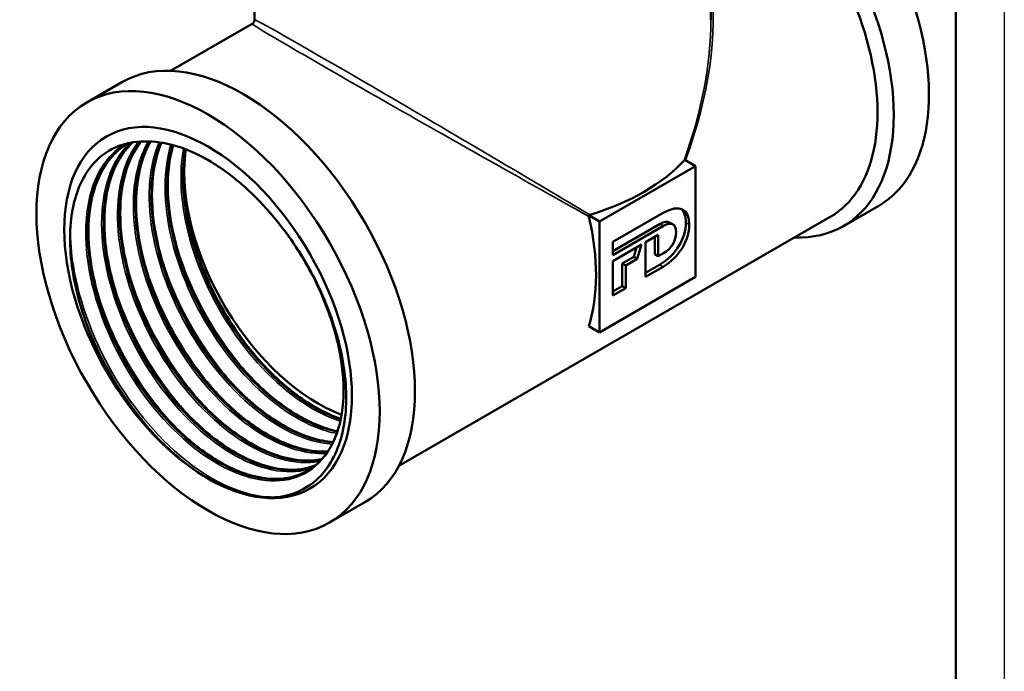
# Model space of a CAD drawing. Header units: millimetres. Extents: x -72 to 688, y -69 to 356.
# Tile 3 of 6: x 109 to 210, y 62 to 130. Entities that reach past the tile are written whole.
import ezdxf

# ---------------------------------------------------------------- set-up
doc = ezdxf.new("R2010")
doc.units = ezdxf.units.MM
for name, color, linetype, lineweight in [('Видимые тонкие (ГОСТ)', 7, 'Continuous', 35), ('Видимый контур (ГОСТ)', 7, 'Continuous', 50), ('Кромка (ГОСТ)', 7, 'Continuous', 50)]:
    doc.layers.add(name, color=color, linetype=linetype, lineweight=lineweight)

# ---------------------------------------------------------------- blocks, each defined once
blk = doc.blocks.new('Рамки ГОСТ_ граница 297x210')
at = {"layer": 'Кромка (ГОСТ)', "lineweight": 25}
blk.add_line((210, 297), (210, 0), dxfattribs=at)
at = {"layer": 'Кромка (ГОСТ)'}
blk.add_line((205, 5), (205, 292), dxfattribs=at)

msp = doc.modelspace()

# ---------------------------------------------------------------- linework, layer by layer
at = {"layer": 'Видимые тонкие (ГОСТ)'}
for p, q in [((177.5533, 108.4041), (177.1997, 108.6082)), ((174.8979, 108.2747), (174.5444, 108.4788)), ((174.8504, 104.0658), (174.4968, 104.2699))]:
    msp.add_line(p, q, dxfattribs=at)
for major_axis, ratio, start_param, end_param in [((17.056, 28.9358), 0.57124158, 5.01672242, 5.65906751), ((23.751, -13.4224), 0.00911477, 3.13621772, 5.19644341), ((-23.4997, 13.8578), 0.00911477, 4.22833455, 6.28856024), ((16.5312, 29.2388), 0.57124158, 5.00320446, 5.49263382)]:
    msp.add_ellipse((156.2806, 115.6681), major_axis=major_axis, ratio=ratio, start_param=start_param, end_param=end_param, dxfattribs=at)
for points, knots in [([(134.8381, 109.0792), (137.4062, 105.9858), (139.4916, 102.2231), (140.7076, 98.5144), (141.9234, 94.806), (142.2636, 91.1716), (141.6738, 88.3097), (141.0619, 85.3399), (139.4502, 83.2216), (137.1798, 82.3941), (134.9449, 81.5796), (132.0859, 82.0196), (129.181, 83.6335), (126.3157, 85.2253), (123.4223, 87.9493), (121.0705, 91.2853), (118.7195, 94.6203), (116.9231, 98.5487), (116.0389, 102.3179), (115.1549, 106.086), (115.1878, 109.6746), (116.1419, 112.3971), (116.8085, 114.2993), (117.9224, 115.7715), (119.364, 116.6946)], [0.52335683, 0.52335683, 0.52335683, 0.52335683, 1.15918324, 1.15918324, 1.15918324, 1.79495621, 1.79495621, 1.79495621, 2.45467401, 2.45467401, 2.45467401, 3.10408371, 3.10408371, 3.10408371, 3.74462342, 3.74462342, 3.74462342, 4.38495748, 4.38495748, 4.38495748, 5.02508933, 5.02508933, 5.02508933, 5.47233608, 5.47233608, 5.47233608, 5.47233608]), ([(138.6122, 83.2705), (138.2469, 83.1497), (137.866, 83.0607), (137.4711, 83.0048), (135.0613, 82.6637), (132.1452, 83.5587), (129.294, 85.5238), (126.4436, 87.4885), (123.674, 90.5122), (121.5279, 94.02), (119.3825, 97.5269), (117.8723, 101.4987), (117.298, 105.1787), (116.7239, 108.8578), (117.0886, 112.2254), (118.3329, 114.6412), (118.7748, 115.4994), (119.3269, 116.2358), (119.9715, 116.8382)], [8.75714213, 8.75714213, 8.75714213, 8.75714213, 8.86182592, 8.86182592, 8.86182592, 9.50063801, 9.50063801, 9.50063801, 10.13927509, 10.13927509, 10.13927509, 10.77774054, 10.77774054, 10.77774054, 11.41603769, 11.41603769, 11.41603769, 11.64276835, 11.64276835, 11.64276835, 11.64276835]), ([(139.5059, 84.0205), (139.0155, 83.9197), (138.5021, 83.8708), (137.9697, 83.876), (135.4266, 83.901), (132.4613, 85.1608), (129.6517, 87.4204), (126.8426, 89.6796), (124.2047, 92.9261), (122.253, 96.5451), (120.3018, 100.1634), (119.0473, 104.1346), (118.74, 107.7056), (118.4327, 111.2758), (119.0741, 114.4269), (120.5522, 116.5628), (120.6465, 116.6989), (120.7441, 116.8309), (120.8449, 116.9587)], [15.10905055, 15.10905055, 15.10905055, 15.10905055, 15.24247272, 15.24247272, 15.24247272, 15.87968478, 15.87968478, 15.87968478, 16.51675502, 16.51675502, 16.51675502, 17.15368669, 17.15368669, 17.15368669, 17.79048308, 17.79048308, 17.79048308, 17.831081, 17.831081, 17.831081, 17.831081]), ([(140.195, 84.8391), (139.679, 84.8035), (139.143, 84.8199), (138.5911, 84.8901), (135.9541, 85.2255), (132.9688, 86.7857), (130.2147, 89.2794), (127.4612, 91.7727), (124.9538, 95.186), (123.1811, 98.8749), (121.3395, 102.7069), (120.3037, 106.8147), (120.2975, 110.3639), (120.293, 112.9547), (120.8363, 115.2373), (121.8527, 116.9755)], [21.47550179, 21.47550179, 21.47550179, 21.47550179, 21.60860215, 21.60860215, 21.60860215, 22.24454231, 22.24454231, 22.24454231, 22.88037305, 22.88037305, 22.88037305, 23.54088938, 23.54088938, 23.54088938, 24.02305007, 24.02305007, 24.02305007, 24.02305007]), ([(140.7723, 85.7854), (140.0842, 85.8284), (139.3692, 85.9554), (138.6364, 86.168), (135.8767, 86.9686), (132.8803, 88.9788), (130.2324, 91.8192), (127.5859, 94.6582), (125.3022, 98.3114), (123.8296, 102.0848), (122.3578, 105.8565), (121.7044, 109.728), (122.0053, 112.9644), (122.1401, 114.415), (122.4664, 115.7346), (122.9634, 116.879)], [27.8472584, 27.8472584, 27.8472584, 27.8472584, 28.01665963, 28.01665963, 28.01665963, 28.65463967, 28.65463967, 28.65463967, 29.29230597, 29.29230597, 29.29230597, 29.92967176, 29.92967176, 29.92967176, 30.21534766, 30.21534766, 30.21534766, 30.21534766]), ([(141.2466, 86.8799), (140.5444, 87.0131), (139.8215, 87.2268), (139.0873, 87.5212), (136.2642, 88.6534), (133.2883, 90.9734), (130.744, 94.0401), (128.2028, 97.1032), (126.1063, 100.8946), (124.8687, 104.6911), (123.6324, 108.4834), (123.2601, 112.2602), (123.8338, 115.3026), (123.9218, 115.769), (124.0319, 116.2177), (124.1631, 116.6472)], [34.22367987, 34.22367987, 34.22367987, 34.22367987, 34.39007627, 34.39007627, 34.39007627, 35.02986114, 35.02986114, 35.02986114, 35.66889509, 35.66889509, 35.66889509, 36.30723223, 36.30723223, 36.30723223, 36.40508207, 36.40508207, 36.40508207, 36.40508207]), ([(141.614, 88.148), (140.8686, 88.3832), (140.1076, 88.7022), (139.3417, 89.1039), (136.498, 90.5952), (133.601, 93.2178), (131.2148, 96.4768), (128.7751, 99.8089), (126.8842, 103.7885), (125.9299, 107.6294), (125.1587, 110.7336), (125.0022, 113.7332), (125.4699, 116.2434)], [40.60531301, 40.60531301, 40.60531301, 40.60531301, 40.7767779, 40.7767779, 40.7767779, 41.41338006, 41.41338006, 41.41338006, 42.06425888, 42.06425888, 42.06425888, 42.59029916, 42.59029916, 42.59029916, 42.59029916]), ([(135.3935, 80.3526), (132.796, 80.1374), (129.7097, 81.1944), (126.7127, 83.3346), (123.7159, 85.4747), (120.8235, 88.6875), (118.5778, 92.3873), (116.3323, 96.0869), (114.7448, 100.2552), (114.1174, 104.1311), (113.9031, 105.4548), (113.8015, 106.742), (113.8103, 107.9669)], [2.61565206, 2.61565206, 2.61565206, 2.61565206, 3.2398865, 3.2398865, 3.2398865, 3.86406942, 3.86406942, 3.86406942, 4.48820159, 4.48820159, 4.48820159, 4.70136689, 4.70136689, 4.70136689, 4.70136689]), ([(132.9687, 92.0838), (131.3621, 93.7401), (129.8601, 95.666), (128.5636, 97.7567), (126.8548, 100.5123), (125.5093, 103.5426), (124.6578, 106.5268)], [41.191575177, 41.191575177, 41.191575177, 41.191575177, 41.546682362, 41.546682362, 41.546682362, 42.014739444, 42.014739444, 42.014739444, 42.014739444]), ([(131.3339, 91.1393), (129.7991, 92.7214), (128.3598, 94.5499), (127.1043, 96.5335), (125.3133, 99.3633), (123.9033, 102.4978), (123.0229, 105.5832)], [34.90838987, 34.90838987, 34.90838987, 34.90838987, 35.247616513, 35.247616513, 35.247616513, 35.731554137, 35.731554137, 35.731554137, 35.731554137]), ([(129.6996, 90.1954), (128.0424, 91.9046), (126.4966, 93.9014), (125.1724, 96.0683), (123.521, 98.7704), (122.2202, 101.7269), (121.3892, 104.6395)], [28.625204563, 28.625204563, 28.625204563, 28.625204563, 28.991544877, 28.991544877, 28.991544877, 29.44836883, 29.44836883, 29.44836883, 29.44836883]), ([(128.0651, 89.2519), (126.4632, 90.9037), (124.9653, 92.8242), (123.6714, 94.9081), (121.9574, 97.6685), (120.6078, 100.7053), (119.7544, 103.6959)], [22.342019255, 22.342019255, 22.342019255, 22.342019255, 22.696122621, 22.696122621, 22.696122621, 23.165183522, 23.165183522, 23.165183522, 23.165183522]), ([(126.4307, 88.3078), (124.6879, 90.1059), (123.0685, 92.2228), (121.6995, 94.5191), (120.1439, 97.1285), (118.9171, 99.9606), (118.1209, 102.7522)], [16.058833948, 16.058833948, 16.058833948, 16.058833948, 16.444155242, 16.444155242, 16.444155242, 16.881998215, 16.881998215, 16.881998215, 16.881998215]), ([(124.7963, 87.364), (122.9814, 89.2369), (121.3006, 91.4559), (119.8961, 93.8619), (118.4197, 96.3913), (117.2538, 99.1186), (116.4869, 101.8086)], [9.775648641, 9.775648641, 9.775648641, 9.775648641, 10.176939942, 10.176939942, 10.176939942, 10.598812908, 10.598812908, 10.598812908, 10.598812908]), ([(128.0387, 82.2042), (125.0139, 84.0028), (121.9939, 86.9412), (119.543, 90.4858), (117.5472, 93.3723), (115.9369, 96.6492), (114.9031, 99.9099)], [3.13873153, 3.13873153, 3.13873153, 3.13873153, 3.76209454, 3.76209454, 3.76209454, 4.26973481, 4.26973481, 4.26973481, 4.26973481])]:
    msp.add_open_spline(points, degree=3, knots=knots, dxfattribs=at)
at = {"layer": 'Видимый контур (ГОСТ)'}
for p, q in [((132.7806, 139.2116), (132.7806, 129.5245)), ((179.7806, 139.2116), (179.7806, 129.5245)), ((132.5306, 129.0914), (124.1413, 124.2479)), ((119.1266, 123.0847), (115.4963, 120.9888)), ((177.1012, 115.0782), (178.2009, 114.4433)), ((178.2009, 114.4433), (168.3014, 108.7278)), ((178.2009, 103.0124), (178.2009, 114.4433)), ((169.6941, 106.6116), (174.8781, 109.6046)), ((197.0648, 110.3473), (193.4346, 108.2514)), ((192.0722, 109.1969), (147.6413, 83.5447)), ((167.2017, 109.3627), (168.3014, 108.7278)), ((168.3014, 108.7278), (168.3014, 97.2969)), ((175.8786, 108.4307), (175.525, 108.6348)), ((174.5444, 108.4788), (169.6941, 105.6785)), ((174.8979, 108.2747), (169.6941, 105.2703)), ((169.6941, 105.2703), (169.6941, 106.6116)), ((173.0483, 106.5794), (174.3627, 107.3382)), ((173.0483, 103.0254), (173.0483, 106.5794)), ((174.0091, 107.1341), (174.0091, 105.3453)), ((174.3627, 107.3382), (174.3627, 105.1411)), ((169.6941, 104.6428), (172.6395, 106.3433)), ((172.1359, 106.0526), (171.8449, 105.0925)), ((172.6395, 106.3433), (172.1985, 104.8884)), ((169.6941, 101.0888), (169.6941, 104.6428)), ((171.8449, 105.0925), (170.6545, 104.4053)), ((172.1985, 104.8884), (171.0081, 104.2012)), ((172.1985, 104.8884), (171.8449, 105.0925)), ((174.3627, 105.1411), (174.0091, 105.3453)), ((174.3627, 105.1411), (174.8979, 105.4502)), ((171.0081, 104.2012), (170.6545, 104.4053)), ((170.6545, 104.4053), (170.6545, 102.0516)), ((171.0081, 104.2012), (171.0081, 101.8474)), ((174.4968, 104.2699), (173.0483, 103.4336)), ((174.8504, 104.0658), (173.0483, 103.0254)), ((168.3014, 97.2969), (178.2009, 103.0124)), ((170.6545, 102.0516), (169.6941, 101.4971)), ((171.0081, 101.8474), (169.6941, 101.0888)), ((171.0081, 101.8474), (170.6545, 102.0516)), ((167.1935, 97.9365), (168.3014, 97.2969)), ((144.1266, 79.7834), (140.4963, 77.6875))]:
    msp.add_line(p, q, dxfattribs=at)
msp.add_arc((132.2806, 129.5245), 0.5, 300, 0, dxfattribs=at)
for centre, major_axis, start_param, end_param in [((184.5648, 131.998), (12.5, -21.6506), 0, 2.6899462), ((180.9346, 129.902), (12.5, -21.6506), 5.93501929, 8.63229237), ((180.3222, 129.5485), (11.75, -20.3516), 0, 2.29848847), ((131.6266, 101.4341), (12.5, -21.6506), 0, 3.14159265), ((139.31, 105.8701), (9.7375, -16.8658), 3.80994382, 5.67575346), ((127.9963, 99.3381), (-9.6214, 16.6648), 5.47425336, 5.52704318), ((156.2806, 121.3835), (-23.5, 0), 2.06022569, 2.65216329), ((151.3308, 112.8103), (11.75, -20.3516), 0.48293512, 1.08136697)]:
    msp.add_ellipse(centre, major_axis=major_axis, ratio=0.57735027, start_param=start_param, end_param=end_param, dxfattribs=at)
for major_axis in [(-12.5, 21.6506), (-10.4775, 18.1476), (-10.4775, 18.1476)]:
    msp.add_ellipse((127.9963, 99.3381), major_axis=major_axis, ratio=0.57735027, dxfattribs=at)
for points, knots in [([(120.6721, 88.8033), (119.0519, 90.8964), (117.6418, 93.2202), (115.4205, 98.041), (114.623, 100.4894), (113.7433, 105.1876), (113.6603, 107.3948), (114.2165, 111.2782), (114.841, 112.9238), (116.4239, 115.0521), (117.2048, 115.7286), (118.9985, 116.6662), (120.0008, 116.927), (121.0868, 116.973)], [0, 0, 0, 0, 0.8083448, 0.8083448, 1.60617192, 1.60617192, 2.39347851, 2.39347851, 3.17026169, 3.17026169, 3.69896617, 3.69896617, 4.22262762, 4.22262762, 4.22262762, 4.22262762]), ([(119.7599, 116.7933), (118.5832, 116.1005), (117.6107, 115.0559), (116.9126, 113.7076), (115.6653, 111.2985), (115.3007, 107.9324), (115.8786, 104.2554), (116.4552, 100.5874), (117.9661, 96.63), (120.1092, 93.1405), (122.2479, 89.6583), (125.0041, 86.6608), (127.8375, 84.718), (130.666, 82.7785), (133.5558, 81.9002), (135.9429, 82.245), (136.8709, 82.3791), (137.7208, 82.6977), (138.4711, 83.1829)], [-5.49342573, -5.49342573, -5.49342573, -5.49342573, -5.13437759, -5.13437759, -5.13437759, -4.49287823, -4.49287823, -4.49287823, -3.8529331, -3.8529331, -3.8529331, -3.21432454, -3.21432454, -3.21432454, -2.5768396, -2.5768396, -2.5768396, -2.32903749, -2.32903749, -2.32903749, -2.32903749]), ([(138.228, 83.0328), (137.6178, 82.6788), (136.9467, 82.4305), (136.2251, 82.2971), (133.8611, 81.8602), (130.9684, 82.6593), (128.1185, 84.5458), (125.2694, 86.4318), (122.4791, 89.3941), (120.2988, 92.8653), (118.1192, 96.3354), (116.5614, 100.2951), (115.9379, 103.984), (115.3146, 107.6717), (115.6286, 111.0688), (116.83, 113.5241), (117.532, 114.9589), (118.5349, 116.0676), (119.7604, 116.7934)], [8.64011323, 8.64011323, 8.64011323, 8.64011323, 8.83594032, 8.83594032, 8.83594032, 9.47744771, 9.47744771, 9.47744771, 10.11874884, 10.11874884, 10.11874884, 10.75984718, 10.75984718, 10.75984718, 11.40074616, 11.40074616, 11.40074616, 11.77525808, 11.77525808, 11.77525808, 11.77525808]), ([(119.5333, 116.6627), (118.4954, 115.9946), (117.6237, 115.0136), (116.3634, 112.5959), (115.9483, 111.1411), (115.6035, 107.9524), (115.6627, 106.1834), (116.2324, 102.5429), (116.7492, 100.6263), (118.169, 96.8791), (119.0905, 95.0019), (121.2161, 91.5204), (122.447, 89.873), (125.0565, 87.0119), (126.4675, 85.7623), (129.284, 83.8118), (130.7246, 83.0858), (133.4471, 82.2358), (134.7622, 82.1003), (136.6682, 82.3565), (137.3566, 82.5698), (137.9805, 82.8909)], [0, 0, 0, 0, 0.63762375, 0.63762375, 1.25918333, 1.25918333, 1.8721551, 1.8721551, 2.48406035, 2.48406035, 3.0970237, 3.0970237, 3.71060769, 3.71060769, 4.32402875, 4.32402875, 4.93651614, 4.93651614, 5.54813754, 5.54813754, 5.93193796, 5.93193796, 5.93193796, 5.93193796]), ([(120.2372, 116.8874), (119.8641, 116.5489), (119.5216, 116.1654), (119.2135, 115.7388), (117.7099, 113.6564), (117.0322, 110.555), (117.2996, 107.0216), (117.5668, 103.4894), (118.7767, 99.5443), (120.6874, 95.9342), (122.6122, 92.2974), (125.2378, 89.0205), (128.0444, 86.7323), (130.8475, 84.4469), (133.8155, 83.1602), (136.3637, 83.1148), (137.3083, 83.0979), (138.1932, 83.2516), (138.9971, 83.5637)], [-11.65122036, -11.65122036, -11.65122036, -11.65122036, -11.52069287, -11.52069287, -11.52069287, -10.88368774, -10.88368774, -10.88368774, -10.24690484, -10.24690484, -10.24690484, -9.60540329, -9.60540329, -9.60540329, -8.96470604, -8.96470604, -8.96470604, -8.72721381, -8.72721381, -8.72721381, -8.72721381]), ([(139.0034, 83.5686), (138.221, 83.2658), (137.362, 83.1131), (136.4459, 83.1218), (133.9095, 83.1456), (130.9498, 84.4064), (128.148, 86.6673), (125.3469, 88.9275), (122.7193, 92.1751), (120.7818, 95.7907), (118.8448, 99.4053), (117.6086, 103.368), (117.3217, 106.9222), (117.0349, 110.4755), (117.6989, 113.6011), (119.1965, 115.7038), (119.5105, 116.1447), (119.8608, 116.5401), (120.2433, 116.8882)], [15.01114126, 15.01114126, 15.01114126, 15.01114126, 15.24214579, 15.24214579, 15.24214579, 15.88174513, 15.88174513, 15.88174513, 16.52117237, 16.52117237, 16.52117237, 17.16043088, 17.16043088, 17.16043088, 17.799524, 17.799524, 17.799524, 17.93351156, 17.93351156, 17.93351156, 17.93351156]), ([(120.2474, 116.8922), (119.6089, 116.3028), (119.0591, 115.5755), (117.9978, 113.5395), (117.5827, 112.0847), (117.2379, 108.896), (117.2971, 107.127), (117.8669, 103.4865), (118.3836, 101.57), (119.8035, 97.8227), (120.7249, 95.9455), (122.8505, 92.464), (124.0814, 90.8167), (126.6909, 87.9555), (128.1019, 86.7059), (130.9184, 84.7554), (132.359, 84.0294), (135.0815, 83.1794), (136.3966, 83.044), (138.0721, 83.2692), (138.5546, 83.3909), (139.0094, 83.5644)], [0.19880213, 0.19880213, 0.19880213, 0.19880213, 0.63762375, 0.63762375, 1.25918333, 1.25918333, 1.8721551, 1.8721551, 2.48406035, 2.48406035, 3.0970237, 3.0970237, 3.71060769, 3.71060769, 4.32402875, 4.32402875, 4.93651614, 4.93651614, 5.54813754, 5.54813754, 5.81155986, 5.81155986, 5.81155986, 5.81155986]), ([(121.0683, 116.9713), (119.6642, 115.1946), (118.8919, 112.604), (118.8758, 109.5807), (118.8577, 106.1777), (119.7974, 102.245), (121.5033, 98.5345), (123.2082, 94.8259), (125.6687, 91.3592), (128.4005, 88.7958), (131.1309, 86.2336), (134.117, 84.5875), (136.7739, 84.1679), (137.8096, 84.0043), (138.793, 84.0274), (139.6971, 84.2276)], [-17.8341173, -17.8341173, -17.8341173, -17.8341173, -17.26589092, -17.26589092, -17.26589092, -16.62629717, -16.62629717, -16.62629717, -15.98704409, -15.98704409, -15.98704409, -15.34811826, -15.34811826, -15.34811826, -15.09906629, -15.09906629, -15.09906629, -15.09906629]), ([(121.0872, 116.973), (120.7778, 116.5792), (120.4989, 116.1458), (119.6322, 114.4832), (119.2171, 113.0283), (118.8723, 109.8396), (118.9315, 108.0706), (119.5013, 104.4301), (120.018, 102.5136), (121.4379, 98.7663), (122.3593, 96.8892), (124.4849, 93.4077), (125.7158, 91.7603), (128.3253, 88.8991), (129.7363, 87.6496), (132.5528, 85.699), (133.9934, 84.9731), (136.7159, 84.1231), (138.031, 83.9876), (139.3746, 84.1682), (139.5446, 84.1977), (139.7117, 84.2334)], [0.3932532, 0.3932532, 0.3932532, 0.3932532, 0.63762375, 0.63762375, 1.25918333, 1.25918333, 1.8721551, 1.8721551, 2.48406035, 2.48406035, 3.0970237, 3.0970237, 3.71060769, 3.71060769, 4.32402875, 4.32402875, 4.93651614, 4.93651614, 5.54813754, 5.54813754, 5.63822696, 5.63822696, 5.63822696, 5.63822696]), ([(139.7027, 84.2337), (138.8027, 84.0356), (137.8242, 84.0128), (136.794, 84.1748), (134.1413, 84.592), (131.1599, 86.2321), (128.4322, 88.7868), (125.7052, 91.3409), (123.2468, 94.7955), (121.5392, 98.4942), (119.8319, 102.1922), (118.8845, 106.1143), (118.8893, 109.515), (118.8935, 112.5652), (119.664, 115.1812), (121.0759, 116.9718)], [21.38300055, 21.38300055, 21.38300055, 21.38300055, 21.63079627, 21.63079627, 21.63079627, 22.26882484, 22.26882484, 22.26882484, 22.90671454, 22.90671454, 22.90671454, 23.54446865, 23.54446865, 23.54446865, 24.11649252, 24.11649252, 24.11649252, 24.11649252]), ([(122.0596, 116.9645), (121.331, 115.7257), (120.8421, 114.2109), (120.632, 112.4953), (120.2455, 109.3398), (120.8042, 105.5218), (122.1905, 101.7657), (123.5765, 98.0102), (125.7821, 94.3367), (128.3748, 91.4415), (130.9672, 88.5468), (133.9322, 86.4456), (136.6927, 85.5335), (137.9652, 85.113), (139.191, 84.9462), (140.3214, 85.0273)], [-24.02321112, -24.02321112, -24.02321112, -24.02321112, -23.67680704, -23.67680704, -23.67680704, -23.03968193, -23.03968193, -23.03968193, -22.40267288, -22.40267288, -22.40267288, -21.76577666, -21.76577666, -21.76577666, -21.47217943, -21.47217943, -21.47217943, -21.47217943]), ([(140.3264, 85.034), (139.3673, 84.9653), (138.3395, 85.0754), (137.272, 85.3699), (134.543, 86.1225), (131.569, 88.0758), (128.929, 90.8626), (126.1947, 93.7489), (123.8359, 97.5144), (122.346, 101.397), (120.8968, 105.1734), (120.2767, 109.0387), (120.6168, 112.2502), (120.809, 114.0653), (121.3074, 115.6658), (122.0685, 116.9641)], [27.75612853, 27.75612853, 27.75612853, 27.75612853, 28.0052249, 28.0052249, 28.0052249, 28.64201152, 28.64201152, 28.64201152, 29.30155703, 29.30155703, 29.30155703, 29.94305804, 29.94305804, 29.94305804, 30.30561591, 30.30561591, 30.30561591, 30.30561591]), ([(122.0806, 116.969), (122.0145, 116.855), (121.9505, 116.7388), (121.2666, 115.4268), (120.8515, 113.972), (120.5067, 110.7833), (120.5659, 109.0143), (121.1357, 105.3737), (121.6524, 103.4572), (123.0723, 99.71), (123.9937, 97.8328), (126.1193, 94.3513), (127.3503, 92.7039), (129.9597, 89.8427), (131.3707, 88.5932), (134.1872, 86.6426), (135.6278, 85.9167), (138.1603, 85.126), (139.2972, 84.9747), (140.3377, 85.0398)], [0.5758684, 0.5758684, 0.5758684, 0.5758684, 0.63762375, 0.63762375, 1.25918333, 1.25918333, 1.8721551, 1.8721551, 2.48406035, 2.48406035, 3.0970237, 3.0970237, 3.71060769, 3.71060769, 4.32402875, 4.32402875, 4.93651614, 4.93651614, 5.46271866, 5.46271866, 5.46271866, 5.46271866]), ([(121.0868, 116.973), (121.7244, 117.0001), (122.6418, 116.9883), (125.0441, 116.4605), (126.3142, 115.972), (127.5983, 115.273)], [0, 0, 0, 0, 0.30697652, 0.30697652, 0.629349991, 0.629349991, 0.629349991, 0.629349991]), ([(123.1569, 116.8521), (122.884, 116.2223), (122.6637, 115.5386), (122.5005, 114.8073), (121.8414, 111.8536), (122.1175, 108.139), (123.2652, 104.3708), (124.4127, 100.6036), (126.4247, 96.8031), (128.9045, 93.6929), (131.3837, 90.5835), (134.3166, 88.1807), (137.1297, 86.9396), (138.4194, 86.3706), (139.6806, 86.0471), (140.8629, 85.9699)], [-30.21323102, -30.21323102, -30.21323102, -30.21323102, -30.05515713, -30.05515713, -30.05515713, -29.4166922, -29.4166922, -29.4166922, -28.77837603, -28.77837603, -28.77837603, -28.1402053, -28.1402053, -28.1402053, -27.84763706, -27.84763706, -27.84763706, -27.84763706]), ([(140.8671, 85.9785), (139.6896, 86.0567), (138.434, 86.3789), (137.1502, 86.9445), (134.3353, 88.1847), (131.4, 90.5884), (128.919, 93.6999), (126.4392, 96.8099), (124.427, 100.6103), (123.2793, 104.3775), (122.1322, 108.143), (121.8554, 111.8552), (122.5126, 114.8081), (122.6752, 115.5384), (122.8946, 116.2213), (123.1666, 116.8506)], [34.13161121, 34.13161121, 34.13161121, 34.13161121, 34.42288331, 34.42288331, 34.42288331, 35.06149523, 35.06149523, 35.06149523, 35.69980652, 35.69980652, 35.69980652, 36.33783039, 36.33783039, 36.33783039, 36.4956273, 36.4956273, 36.4956273, 36.4956273]), ([(123.1886, 116.85), (122.7508, 115.8075), (122.4527, 114.6081), (122.1411, 111.7269), (122.2003, 109.9579), (122.7701, 106.3174), (123.2868, 104.4008), (124.7067, 100.6536), (125.6281, 98.7764), (127.7537, 95.2949), (128.9847, 93.6475), (131.5941, 90.7864), (133.0051, 89.5368), (135.8216, 87.5863), (137.2622, 86.8603), (139.3968, 86.1939), (140.1546, 86.046), (140.8797, 85.992)], [0.75668974, 0.75668974, 0.75668974, 0.75668974, 1.25918333, 1.25918333, 1.8721551, 1.8721551, 2.48406035, 2.48406035, 3.0970237, 3.0970237, 3.71060769, 3.71060769, 4.32402875, 4.32402875, 4.93651614, 4.93651614, 5.28378468, 5.28378468, 5.28378468, 5.28378468]), ([(124.3554, 116.5983), (123.5838, 113.9962), (123.5945, 110.6945), (124.3877, 107.2318), (125.2445, 103.4913), (127.0094, 99.5833), (129.3311, 96.2557), (131.6522, 92.9291), (134.5168, 90.2004), (137.3619, 88.5898), (138.7057, 87.829), (140.0416, 87.3196), (141.3114, 87.0707)], [-36.40100741, -36.40100741, -36.40100741, -36.40100741, -35.80858426, -35.80858426, -35.80858426, -35.1686306, -35.1686306, -35.1686306, -34.52885578, -34.52885578, -34.52885578, -34.22667467, -34.22667467, -34.22667467, -34.22667467]), ([(141.3148, 87.0807), (140.0723, 87.3254), (138.7667, 87.8194), (137.4523, 88.5546), (134.607, 90.1461), (131.7366, 92.8593), (129.4056, 96.1769), (127.0772, 99.4908), (125.3, 103.3899), (124.4268, 107.1296), (123.6102, 110.6273), (123.5888, 113.9679), (124.3658, 116.5955)], [40.51068343, 40.51068343, 40.51068343, 40.51068343, 40.80629552, 40.80629552, 40.80629552, 41.44624345, 41.44624345, 41.44624345, 42.08549637, 42.08549637, 42.08549637, 42.68337539, 42.68337539, 42.68337539, 42.68337539]), ([(124.3987, 116.5867), (124.1878, 115.8585), (124.0356, 115.0759), (123.7755, 112.6705), (123.8347, 110.9015), (124.4045, 107.261), (124.9212, 105.3445), (126.3411, 101.5972), (127.2625, 99.72), (129.3881, 96.2385), (130.6191, 94.5912), (133.2285, 91.73), (134.6395, 90.4804), (137.456, 88.5299), (138.8966, 87.8039), (140.6185, 87.2663), (140.975, 87.1743), (141.3265, 87.1025)], [0.94090489, 0.94090489, 0.94090489, 0.94090489, 1.25918333, 1.25918333, 1.8721551, 1.8721551, 2.48406035, 2.48406035, 3.0970237, 3.0970237, 3.71060769, 3.71060769, 4.32402875, 4.32402875, 4.93651614, 4.93651614, 5.09823064, 5.09823064, 5.09823064, 5.09823064]), ([(125.669, 116.167), (125.3747, 114.5477), (125.3347, 112.7302), (125.5622, 110.8079), (126.0034, 107.0804), (127.45, 102.9794), (129.5948, 99.3358), (131.7061, 95.7492), (134.4804, 92.6265), (137.3564, 90.5806), (138.7939, 89.558), (140.2525, 88.8071), (141.6576, 88.3512)], [-42.58436327, -42.58436327, -42.58436327, -42.58436327, -42.24414767, -42.24414767, -42.24414767, -41.58445057, -41.58445057, -41.58445057, -40.93506125, -40.93506125, -40.93506125, -40.61048151, -40.61048151, -40.61048151, -40.61048151]), ([(141.66, 88.3626), (140.3628, 88.7843), (139.0201, 89.4574), (137.6904, 90.3652), (134.8437, 92.3089), (132.0727, 95.3185), (129.9252, 98.817), (127.7874, 102.2998), (126.2792, 106.248), (125.7013, 109.9092), (125.3461, 112.1591), (125.3436, 114.293), (125.6802, 116.1631)], [46.89453739, 46.89453739, 46.89453739, 46.89453739, 47.19416197, 47.19416197, 47.19416197, 47.83565037, 47.83565037, 47.83565037, 48.47424785, 48.47424785, 48.47424785, 48.86668475, 48.86668475, 48.86668475, 48.86668475]), ([(125.7157, 116.1511), (125.6612, 115.84), (125.6162, 115.5218), (125.4099, 113.6141), (125.4691, 111.8451), (126.0389, 108.2046), (126.5556, 106.2881), (127.9755, 102.5408), (128.8969, 100.6637), (131.0225, 97.1822), (132.2535, 95.5348), (134.8629, 92.6736), (136.2739, 91.4241), (139.0136, 89.5267), (140.3738, 88.8276), (141.6695, 88.3946)], [1.13360195, 1.13360195, 1.13360195, 1.13360195, 1.25918333, 1.25918333, 1.8721551, 1.8721551, 2.48406035, 2.48406035, 3.0970237, 3.0970237, 3.71060769, 3.71060769, 4.32402875, 4.32402875, 4.90308353, 4.90308353, 4.90308353, 4.90308353]), ([(128.3165, 114.8607), (129.6005, 114.0855), (130.8716, 113.1153), (133.2783, 110.8826), (134.1985, 109.8394), (134.8381, 109.0792)], [0.04478094, 0.04478094, 0.04478094, 0.04478094, 0.59038219, 0.59038219, 1.11013513, 1.11013513, 1.11013513, 1.11013513]), ([(138.4752, 83.1765), (139.4591, 83.8098), (140.2762, 84.7572), (141.4276, 87.1126), (141.7876, 88.537), (142.022, 91.664), (141.9075, 93.4), (141.2286, 96.9761), (140.6567, 98.8603), (139.1277, 102.5441), (138.1508, 104.3894), (136.1759, 107.4099), (135.2216, 108.6642), (134.2129, 109.8046)], [0, 0, 0, 0, 0.64001735, 0.64001735, 1.26281007, 1.26281007, 1.87550162, 1.87550162, 2.4873206, 2.4873206, 3.10031155, 3.10031155, 3.57112503, 3.57112503, 3.57112503, 3.57112503]), ([(134.8381, 109.0792), (136.4234, 107.1948), (137.8283, 105.0642), (140.1409, 100.5231), (141.019, 98.1536), (142.1196, 93.4826), (142.3225, 91.2282), (142.0096, 87.1347), (141.4875, 85.3415), (140.0401, 82.917), (139.292, 82.1094), (137.5229, 80.904), (136.5075, 80.5156), (135.3935, 80.3526)], [0, 0, 0, 0, 0.76103716, 0.76103716, 1.53258566, 1.53258566, 2.31464256, 2.31464256, 3.10720494, 3.10720494, 3.65915048, 3.65915048, 4.21612901, 4.21612901, 4.21612901, 4.21612901]), ([(167.3285, 109.4086), (167.2991, 109.3996), (167.2705, 109.3898), (167.2289, 109.3739), (167.2152, 109.3684), (167.2017, 109.3627)], [0, 0, 0, 0, 0.0099613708, 0.0099613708, 0.014966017, 0.014966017, 0.014966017, 0.014966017]), ([(167.2017, 109.3627), (167.2035, 109.3482), (167.2056, 109.3336), (167.2127, 109.2896), (167.2185, 109.2599), (167.2253, 109.23)], [0.0149438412, 0.0149438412, 0.0149438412, 0.0149438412, 0.0199471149, 0.0199471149, 0.0299061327, 0.0299061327, 0.0299061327, 0.0299061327]), ([(128.0387, 82.2042), (126.5256, 83.0727), (125.0186, 84.2134), (122.2789, 86.8215), (121.2963, 87.9969), (120.6721, 88.8033)], [0, 0, 0, 0, 0.64194924, 0.64194924, 1.22362623, 1.22362623, 1.22362623, 1.22362623]), ([(135.3935, 80.3526), (134.7716, 80.2615), (133.7923, 80.2124), (131.0579, 80.7467), (129.552, 81.3355), (128.0387, 82.2042)], [0, 0, 0, 0, 0.311385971, 0.311385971, 0.655168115, 0.655168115, 0.655168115, 0.655168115])]:
    msp.add_open_spline(points, degree=3, knots=knots, dxfattribs=at)
for points in [[(177.1012, 115.0782), (177.0718, 115.055), (177.0451, 115.0304), (177.0217, 115.005)], [(174.8781, 109.6046), (176.5713, 110.5822), (177.5533, 110.0131), (177.5533, 108.4041)], [(176.727, 110.0245), (177.036, 109.7487), (177.1997, 109.2651), (177.1997, 108.6082)], [(177.1997, 108.6082), (177.1997, 107.0145), (176.2036, 105.2553), (174.4968, 104.2699)], [(175.525, 108.6348), (175.2953, 108.7674), (174.9561, 108.7165), (174.5444, 108.4788)], [(176.2055, 107.6172), (176.2055, 108.5016), (175.6837, 108.7284), (174.8979, 108.2747)], [(177.5533, 108.4041), (177.5533, 106.8104), (176.5571, 105.0512), (174.8504, 104.0658)], [(174.8979, 105.4502), (175.6837, 105.9038), (176.2055, 106.7118), (176.2055, 107.6172)]]:
    msp.add_open_spline(points, degree=3, dxfattribs=at)

# ---------------------------------------------------------------- block references
msp.add_blockref('Рамки ГОСТ_ граница 297x210', (0, 0))

doc.saveas('drawing.dxf')
